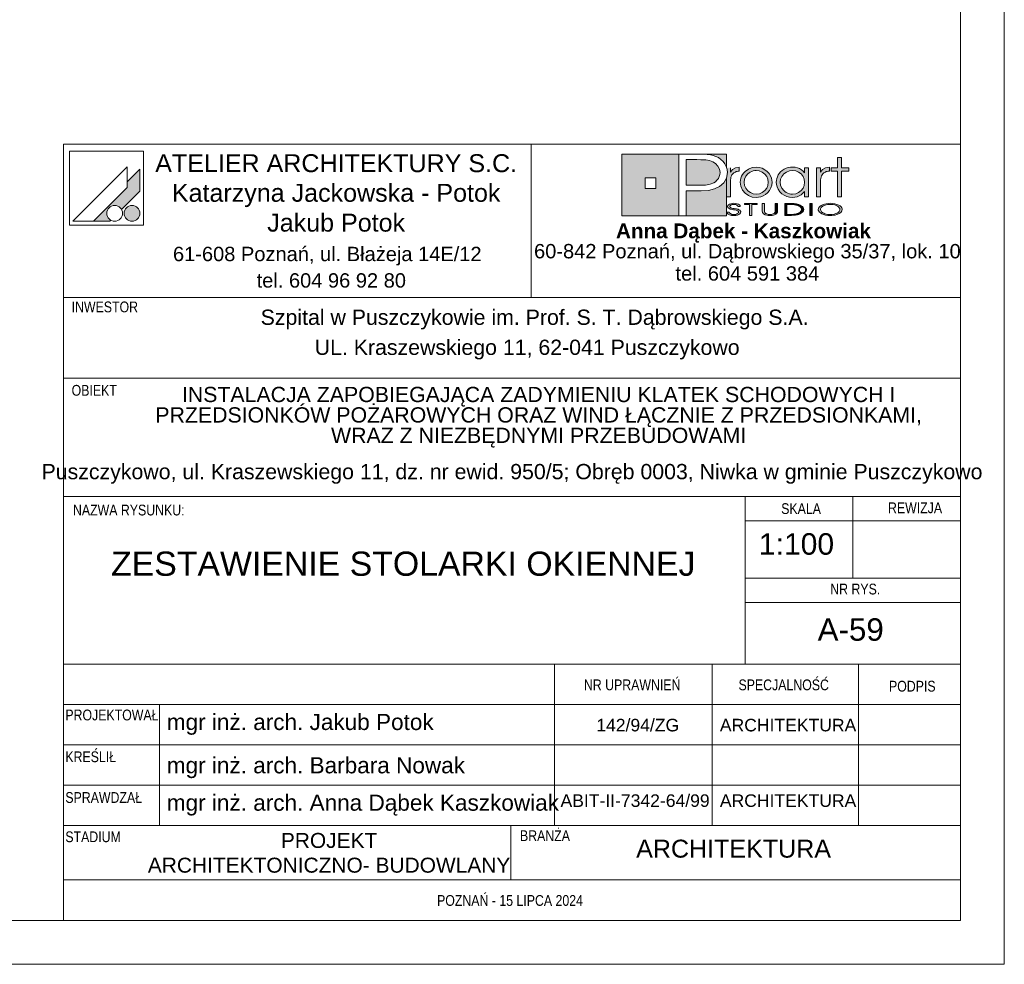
# Paper-space layout 'A-59 ZESTAWIENIE STOLARKI OKIENNEJ' of a CAD drawing. Header units: millimetres. Extents: x 0 to 850, y 0 to 297.
# Tile 11 of 12: x 740 to 850, y 0 to 105. Entities that reach past the tile are written whole.
import ezdxf

# ---------------------------------------------------------------- set-up
doc = ezdxf.new("R2010")
doc.units = ezdxf.units.MM
doc.header["$MEASUREMENT"] = 0
for name, color, linetype, lineweight, true_color in [('0_Nr_pióra__249', 7, 'Continuous', 5, 0x191919), ('A_Arkusz_Nr_pióra__19', 7, 'Continuous', 5, 0x191919), ('A_Arkusz_Nr_pióra__255', 7, 'Continuous', 15, 0x242424)]:
    doc.layers.add(name, color=color, linetype=linetype, lineweight=lineweight, true_color=true_color)
doc.layers.add('A_Arkusz_Nr_pióra__1', color=7, linetype='Continuous', lineweight=20)
doc.styles.add('STYL_AUTOMATYCZNY_1', font='arial.ttf')
doc.styles.add('STYL_AUTOMATYCZNY_2', font='ARIALN.TTF')
doc.styles.add('STYL_AUTOMATYCZNY_3', font='arial.ttf')

psp = doc.layouts.new('A-59 ZESTAWIENIE STOLARKI OKIENNEJ')

# ---------------------------------------------------------------- hatches: boundary and pattern name
at = {"layer": 'A_Arkusz_Nr_pióra__19', "linetype": 'Continuous', "lineweight": 0, "true_color": 0x131313}
h = psp.add_hatch(color=250, dxfattribs=at)
h.paths.add_polyline_path([(807.36, 90.34), (813.71, 90.34), (813.71, 83.46), (807.36, 83.46)])
h.paths.add_polyline_path([(809.96, 87.69), (811.15, 87.69), (811.15, 86.49), (809.96, 86.49)], flags=0)
for points in [[(819.03, 90.34), (819.02, 88.83), (818.99, 88.95), (818.83, 89.25), (818.63, 89.52), (818.39, 89.75), (818.11, 89.94), (817.83, 90.07), (817.54, 90.17), (817.23, 90.25), (816.87, 90.3), (816.07, 90.33), (816.02, 90.34)], [(816.17, 89.71), (815.71, 89.72), (814.53, 89.72), (814.53, 86.86), (816.06, 86.86), (816.69, 86.89), (817.19, 86.98), (817.59, 87.13), (817.79, 87.26), (817.96, 87.42), (818.11, 87.61), (818.21, 87.83), (818.28, 88.05), (818.3, 88.28), (818.24, 88.67), (818.07, 89), (817.78, 89.3), (817.48, 89.48), (817.12, 89.62), (816.71, 89.69), (816.5, 89.71)], [(814.53, 83.46), (819.03, 83.46), (819.03, 87.7), (818.73, 87.14), (818.24, 86.71), (817.69, 86.45), (817.02, 86.29), (816.24, 86.24), (814.53, 86.24)]]:
    psp.add_hatch(color=250, dxfattribs=at).paths.add_polyline_path(points)
at = {"layer": 'A_Arkusz_Nr_pióra__19', "linetype": 'Continuous', "lineweight": 5, "true_color": 0x191919}
for points in [[(831.85, 85.58), (831.41, 85.58), (831.41, 88.44), (830.7, 88.44), (830.7, 88.81), (831.41, 88.81), (831.41, 89.94), (831.85, 89.94), (831.85, 88.81), (832.66, 88.81), (832.66, 88.44), (831.85, 88.44)], [(753.6, 88.67), (752.2, 87.26), (752.2, 86.61), (748.43, 82.85), (750.24, 82.85), (750.35, 82.96), (750.22, 83.05), (750.11, 83.16), (750.02, 83.29), (749.96, 83.43), (749.92, 83.58), (749.91, 83.73), (749.92, 83.88), (749.96, 84.03), (750.02, 84.17), (750.11, 84.3), (750.22, 84.4), (750.35, 84.49), (750.49, 84.56), (750.64, 84.6), (750.79, 84.61), (750.94, 84.6), (751.09, 84.56), (751.23, 84.49), (751.36, 84.4), (751.46, 84.3), (751.56, 84.16), (753.6, 86.21), (753.6, 86.51)], [(753.6, 86.21), (753.6, 88.67), (752.2, 87.26), (752.2, 86.61), (748.43, 82.85), (750.24, 82.85), (750.35, 82.96, -1.314777), (751.56, 84.16)], [(819.46, 88.83), (819.02, 88.83), (819.02, 85.58), (819.48, 85.58), (819.49, 87.54, -0.145311), (819.61, 87.99, -0.140329), (820.1, 88.38), (820.45, 88.45), (820.45, 88.88), (820.01, 88.81), (819.68, 88.63), (819.46, 88.34)], [(820.56, 87.22), (820.58, 87.43), (820.63, 87.65), (820.71, 87.86), (820.82, 88.06), (820.95, 88.25), (821.11, 88.41), (821.48, 88.67), (821.88, 88.83), (822.33, 88.89), (822.35, 88.89), (822.33, 88.52), (822.17, 88.5), (822, 88.47), (821.83, 88.41), (821.67, 88.34), (821.53, 88.24), (821.39, 88.13), (821.17, 87.86), (821.04, 87.55), (821, 87.2), (821.04, 86.84), (821.18, 86.52), (821.4, 86.24), (821.68, 86.04), (821.99, 85.91), (822.17, 85.89), (822.15, 85.52), (821.88, 85.55), (821.47, 85.71), (821.11, 85.97), (820.8, 86.33), (820.62, 86.75)], [(822.33, 88.52), (822.68, 88.47), (823, 88.33), (823.29, 88.11), (823.5, 87.85), (823.62, 87.55), (823.67, 87.21), (823.64, 86.96), (824.05, 86.8), (824.07, 86.87), (824.1, 87.2), (824.08, 87.43), (824.03, 87.67), (823.93, 87.91), (823.77, 88.17), (823.56, 88.4), (823.3, 88.6), (823, 88.76), (822.68, 88.85), (822.35, 88.89)], [(830.14, 88.38), (830.05, 88.34), (829.97, 88.29), (829.87, 88.23), (829.76, 88.12), (829.67, 88.01), (829.6, 87.9), (829.56, 87.78), (829.53, 87.63), (829.52, 87.46), (829.52, 85.58), (829.07, 85.58), (829.07, 88.81), (829.5, 88.81), (829.5, 88.34), (829.72, 88.63), (830.05, 88.81), (830.49, 88.88), (830.49, 88.45), (830.36, 88.43), (830.24, 88.41)], [(822.86, 85.58), (822.6, 85.52), (822.33, 85.5), (822.15, 85.52), (822.17, 85.89), (822.34, 85.87), (822.69, 85.91), (823, 86.04), (823.28, 86.26), (823.5, 86.53), (823.62, 86.85), (823.64, 86.96), (824.05, 86.8), (823.97, 86.56), (823.8, 86.26), (823.61, 86.03), (823.38, 85.84), (823.12, 85.68)], [(752.36, 84.53), (753.02, 82.9, 0.455663), (753.49, 84.15, 0.390402)], [(820.29, 84.49), (820.55, 84.49), (820.53, 84.59), (820.47, 84.67), (820.35, 84.75), (820.21, 84.81), (820.04, 84.84), (819.85, 84.85), (819.66, 84.84), (819.49, 84.8), (819.34, 84.74), (819.23, 84.67), (819.16, 84.59), (819.14, 84.5), (819.16, 84.4), (819.22, 84.33), (819.32, 84.26), (819.4, 84.22), (819.47, 84.2), (819.53, 84.19), (819.65, 84.16), (819.76, 84.15), (819.88, 84.13), (819.99, 84.11), (820.07, 84.09), (820.15, 84.07), (820.16, 84.22), (820.04, 84.24), (819.88, 84.26), (819.69, 84.3), (819.6, 84.32), (819.52, 84.35), (819.45, 84.39), (819.41, 84.44), (819.4, 84.5), (819.42, 84.57), (819.46, 84.62), (819.54, 84.67), (819.62, 84.7), (819.72, 84.73), (819.81, 84.73), (819.9, 84.73), (819.99, 84.72), (820.07, 84.7), (820.15, 84.67), (820.22, 84.62), (820.27, 84.56)], [(821.85, 83.5), (821.6, 83.5), (821.6, 84.71), (821.02, 84.71), (821.02, 84.83), (822.43, 84.83), (822.43, 84.71), (821.85, 84.71)], [(824.45, 83.6), (824.36, 83.56), (824.25, 83.52), (824.12, 83.5), (823.99, 83.48), (823.86, 83.48), (823.67, 83.49), (823.5, 83.52), (823.34, 83.56), (823.15, 83.67), (823.03, 83.82), (823, 84), (823, 84.83), (823.25, 84.83), (823.25, 84), (823.26, 83.9), (823.31, 83.81), (823.37, 83.74, 0.154269), (823.86, 83.61, 0.149724), (824.34, 83.73), (824.41, 83.81)], [(824.41, 83.81), (824.45, 83.9), (824.46, 84), (824.46, 84.83), (824.72, 84.83), (824.72, 84), (824.7, 83.86), (824.63, 83.74), (824.53, 83.65), (824.45, 83.6)], [(825.76, 83.62), (826.04, 83.62), (826.04, 83.5), (825.51, 83.5), (825.51, 84.83), (826.04, 84.83), (826.04, 84.71), (825.76, 84.71)], [(826.23, 84.83), (826.55, 84.82), (826.75, 84.79), (826.75, 84.66), (826.59, 84.68), (826.38, 84.7), (826.13, 84.71), (826.04, 84.71), (826.04, 84.83)], [(827.07, 84.72), (827.23, 84.65), (827.36, 84.58), (827.48, 84.49), (827.57, 84.38), (827.62, 84.27), (827.64, 84.16), (827.61, 84.02), (827.53, 83.89), (827.39, 83.77), (827.25, 83.68), (827.09, 83.62), (826.92, 83.57), (826.74, 83.53), (826.74, 83.67), (826.88, 83.7), (827.07, 83.77), (827.22, 83.87), (827.31, 83.96), (827.37, 84.06), (827.39, 84.17), (827.37, 84.28), (827.3, 84.38), (827.21, 84.47), (827.08, 84.55), (826.93, 84.61), (826.75, 84.66), (826.75, 84.79), (826.83, 84.78)], [(828.57, 83.5), (828.32, 83.5), (828.32, 84.83), (828.57, 84.83)], [(752.36, 84.53), (753.02, 82.9, -0.39153), (751.92, 83.36, -0.418968)], [(819.33, 83.87), (819.06, 83.87), (819.08, 83.79), (819.13, 83.71), (819.2, 83.64), (819.28, 83.59), (819.36, 83.56), (819.43, 83.54), (819.48, 83.52), (819.61, 83.49), (819.74, 83.48), (819.82, 83.49), (819.9, 83.48), (820.05, 83.49), (820.24, 83.53), (820.41, 83.6), (820.52, 83.68), (820.59, 83.77), (820.62, 83.87), (820.61, 83.92), (820.58, 83.98), (820.55, 84.03), (820.49, 84.08), (820.44, 84.12), (820.35, 84.16), (820.3, 84.18), (820.2, 84.21), (820.16, 84.22), (820.15, 84.07), (820.19, 84.05), (820.29, 84), (820.34, 83.93), (820.36, 83.86), (820.35, 83.8), (820.31, 83.74), (820.23, 83.68), (820.17, 83.65), (820.11, 83.64), (820.02, 83.61), (819.94, 83.6), (819.87, 83.6), (819.8, 83.6), (819.71, 83.61), (819.63, 83.62), (819.56, 83.64), (819.49, 83.67), (819.45, 83.7), (819.39, 83.74), (819.35, 83.8)], [(826.74, 83.53), (826.72, 83.53), (826.5, 83.51), (826.25, 83.5), (826.04, 83.5), (826.04, 83.62), (826.13, 83.62), (826.28, 83.62), (826.45, 83.63), (826.53, 83.63), (826.66, 83.65), (826.74, 83.67)]]:
    psp.add_hatch(color=250, dxfattribs=at).paths.add_polyline_path(points)
h = psp.add_hatch(color=250, dxfattribs=at)
h.paths.add_polyline_path([(827.73, 86.15), (827.36, 85.79), (826.91, 85.57), (826.39, 85.5), (826.06, 85.53), (825.75, 85.61), (825.44, 85.75), (825.18, 85.92), (824.96, 86.14), (824.78, 86.41), (824.66, 86.67), (824.59, 86.93), (824.57, 87.2), (824.58, 87.41), (824.63, 87.61), (824.7, 87.82), (824.79, 88.02), (824.91, 88.19), (825.05, 88.36), (825.24, 88.52), (825.44, 88.65), (825.67, 88.76), (825.91, 88.83), (826.15, 88.87), (826.4, 88.89), (826.67, 88.87), (826.92, 88.81), (827.15, 88.72), (827.37, 88.59), (827.56, 88.43), (827.73, 88.24), (827.73, 88.51), (827.73, 88.81), (828.17, 88.81), (828.17, 87.53), (828.17, 85.58), (827.73, 85.58), (827.73, 85.83)])
h.paths.add_polyline_path([(825.81, 88.38, 0.471077), (825.22, 86.5, 0.494724), (827.4, 86.34, 0.387258), (827.36, 88.1, 0.314042)], flags=0)
h = psp.add_hatch(color=250, dxfattribs=at)
h.paths.add_polyline_path([(830.59, 84.85, 0.130991), (829.56, 84.6, 0.250658), (829.25, 84.17, 0.250617), (829.5, 83.77, 0.141351), (830.59, 83.48, 0.117723), (831.58, 83.7, 0.245905), (831.93, 84.16, 0.237366), (831.68, 84.56, 0.143887)])
h.paths.add_polyline_path([(830.59, 84.73, 0.128597), (829.81, 84.56), (829.72, 84.5), (829.65, 84.45), (829.58, 84.37), (829.54, 84.31), (829.51, 84.24), (829.5, 84.17), (829.53, 84.03), (829.62, 83.91), (829.78, 83.79, 0.126974), (830.59, 83.6, 0.113214), (831.35, 83.76), (831.49, 83.86), (831.58, 83.93), (831.63, 84.01), (831.66, 84.08), (831.67, 84.16), (831.65, 84.26), (831.6, 84.36), (831.52, 84.45), (831.39, 84.55, 0.11716)], flags=0)

# ---------------------------------------------------------------- linework, layer by layer
at = {"layer": '0_Nr_pióra__249', "color": 250, "linetype": 'Continuous', "lineweight": 5, "true_color": 0x191919}
for p, q in [((745.75, 90.68), (745.75, 82.41)), ((754.01, 90.68), (745.75, 90.68)), ((754.01, 90.68), (754.01, 82.41)), ((807.36, 90.34), (819.03, 90.34)), ((807.36, 83.46), (807.36, 90.34)), ((813.71, 83.46), (813.71, 90.34)), ((813.71, 90.34), (815.99, 90.34)), ((815.99, 90.34), (816.46, 90.33)), ((816.46, 90.33), (816.87, 90.3)), ((816.87, 90.3), (817.23, 90.25)), ((817.23, 90.25), (817.54, 90.17)), ((817.54, 90.17), (817.83, 90.07)), ((817.83, 90.07), (818.11, 89.94)), ((819.03, 90.34), (819.02, 88.81)), ((814.53, 89.72), (814.53, 86.86)), ((815.71, 89.72), (814.53, 89.72)), ((816.17, 89.71), (815.71, 89.72)), ((816.5, 89.71), (816.17, 89.71)), ((816.71, 89.69), (816.5, 89.71)), ((817.12, 89.62), (816.71, 89.69)), ((817.48, 89.48), (817.12, 89.62)), ((817.79, 89.29), (817.48, 89.48)), ((818.07, 89), (817.79, 89.29)), ((818.24, 88.67), (818.07, 89)), ((818.11, 89.94), (818.39, 89.75)), ((818.39, 89.75), (818.63, 89.52)), ((818.63, 89.52), (818.83, 89.25)), ((818.83, 89.25), (818.99, 88.95)), ((818.99, 88.95), (819.08, 88.62)), ((831.41, 88.81), (831.41, 89.94)), ((831.41, 89.94), (831.85, 89.94)), ((831.85, 89.94), (831.85, 88.81)), ((752.2, 88.91), (746.13, 82.85)), ((752.2, 88.91), (752.2, 86.61)), ((753.6, 88.67), (752.2, 87.26)), ((753.6, 88.67), (753.6, 86.51)), ((818.21, 87.83), (818.28, 88.05)), ((818.3, 88.28), (818.24, 88.67)), ((818.28, 88.05), (818.3, 88.28)), ((819.12, 88.27), (819.02, 87.66)), ((819.08, 88.62), (819.12, 88.27)), ((819.46, 88.81), (819.46, 88.34)), ((819.46, 88.34), (819.68, 88.63)), ((819.56, 87.9), (819.52, 87.78)), ((819.63, 88.01), (819.56, 87.9)), ((819.72, 88.12), (819.63, 88.01)), ((819.68, 88.63), (820.01, 88.81)), ((819.83, 88.23), (819.72, 88.12)), ((819.92, 88.29), (819.83, 88.23)), ((820.01, 88.34), (819.92, 88.29)), ((820.01, 88.81), (820.45, 88.88)), ((820.1, 88.38), (820.01, 88.34)), ((820.2, 88.41), (820.1, 88.38)), ((820.32, 88.43), (820.2, 88.41)), ((820.45, 88.45), (820.32, 88.43)), ((820.45, 88.88), (820.45, 88.45)), ((820.63, 87.65), (820.71, 87.86)), ((820.71, 87.86), (820.82, 88.06)), ((820.82, 88.06), (820.95, 88.25)), ((820.95, 88.25), (821.11, 88.41)), ((821.17, 87.86), (821.04, 87.55)), ((821.11, 88.41), (821.48, 88.67)), ((821.39, 88.13), (821.17, 87.86)), ((821.53, 88.24), (821.39, 88.13)), ((821.48, 88.67), (821.88, 88.83)), ((821.67, 88.34), (821.53, 88.24)), ((821.83, 88.41), (821.67, 88.34)), ((822, 88.47), (821.83, 88.41)), ((821.88, 88.83), (822.33, 88.89)), ((822.17, 88.5), (822, 88.47)), ((822.34, 88.52), (822.17, 88.5)), ((822.33, 88.89), (822.67, 88.86)), ((822.68, 88.47), (822.34, 88.52)), ((822.67, 88.86), (823, 88.76)), ((823, 88.33), (822.68, 88.47)), ((823, 88.76), (823.3, 88.6)), ((823.29, 88.11), (823, 88.33)), ((823.5, 87.85), (823.29, 88.11)), ((823.3, 88.6), (823.56, 88.4)), ((823.62, 87.55), (823.5, 87.85)), ((823.56, 88.4), (823.77, 88.17)), ((823.77, 88.17), (823.94, 87.9)), ((823.94, 87.9), (824.03, 87.67)), ((824.7, 87.82), (824.79, 88.02)), ((824.79, 88.02), (824.91, 88.19)), ((824.91, 88.19), (825.05, 88.36)), ((825.05, 88.36), (825.24, 88.52)), ((825.19, 87.85), (825.05, 87.55)), ((825.41, 88.12), (825.19, 87.85)), ((825.24, 88.52), (825.44, 88.65)), ((825.71, 88.34), (825.41, 88.12)), ((825.44, 88.65), (825.67, 88.76)), ((825.67, 88.76), (825.91, 88.83)), ((826.03, 88.47), (825.71, 88.34)), ((825.91, 88.83), (826.15, 88.87)), ((826.39, 88.52), (826.03, 88.47)), ((826.15, 88.87), (826.4, 88.89)), ((826.75, 88.47), (826.39, 88.52)), ((826.4, 88.89), (826.67, 88.87)), ((826.67, 88.87), (826.92, 88.81)), ((827.06, 88.34), (826.75, 88.47)), ((826.92, 88.81), (827.15, 88.72)), ((827.34, 88.12), (827.06, 88.34)), ((827.15, 88.72), (827.37, 88.59)), ((827.56, 87.85), (827.34, 88.12)), ((827.37, 88.59), (827.56, 88.43)), ((827.56, 88.43), (827.73, 88.24)), ((827.69, 87.54), (827.56, 87.85)), ((827.73, 88.24), (827.73, 88.81)), ((827.73, 88.81), (828.17, 88.81)), ((828.17, 88.81), (828.17, 85.58)), ((829.07, 85.58), (829.07, 88.81)), ((829.07, 88.81), (829.5, 88.81)), ((829.5, 88.81), (829.5, 88.34)), ((829.5, 88.34), (829.72, 88.63)), ((829.6, 87.9), (829.56, 87.78)), ((829.67, 88.01), (829.6, 87.9)), ((829.76, 88.12), (829.67, 88.01)), ((829.72, 88.63), (830.05, 88.81)), ((829.87, 88.23), (829.76, 88.12)), ((829.97, 88.29), (829.87, 88.23)), ((830.05, 88.34), (829.97, 88.29)), ((830.05, 88.81), (830.49, 88.88)), ((830.14, 88.38), (830.05, 88.34)), ((830.24, 88.41), (830.14, 88.38)), ((830.36, 88.43), (830.24, 88.41)), ((830.49, 88.45), (830.36, 88.43)), ((830.49, 88.88), (830.49, 88.45)), ((830.7, 88.44), (830.7, 88.81)), ((830.7, 88.81), (831.41, 88.81)), ((831.41, 88.44), (830.7, 88.44)), ((831.41, 85.58), (831.41, 88.44)), ((831.85, 88.81), (832.66, 88.81)), ((832.66, 88.44), (831.85, 88.44)), ((831.85, 88.44), (831.85, 85.58)), ((832.66, 88.81), (832.66, 88.44)), ((809.96, 87.69), (811.15, 87.69)), ((809.96, 87.69), (811.15, 87.69)), ((809.96, 86.49), (809.96, 87.69)), ((811.15, 87.69), (811.15, 86.49)), ((811.15, 87.69), (811.15, 86.49)), ((814.53, 86.86), (816.06, 86.86)), ((816.06, 86.86), (816.69, 86.89)), ((816.69, 86.89), (817.19, 86.98)), ((817.19, 86.98), (817.59, 87.13)), ((817.59, 87.13), (817.79, 87.26)), ((817.79, 87.26), (817.96, 87.42)), ((817.96, 87.42), (818.11, 87.61)), ((818.11, 87.61), (818.21, 87.83)), ((818.73, 87.14), (818.24, 86.71)), ((819.02, 87.66), (818.73, 87.14)), ((819.03, 87.67), (819.03, 83.46)), ((819.49, 87.63), (819.48, 87.46)), ((819.48, 87.46), (819.48, 85.58)), ((819.52, 87.78), (819.49, 87.63)), ((820.56, 87.22), (820.58, 87.43)), ((820.62, 86.75), (820.56, 87.22)), ((820.58, 87.43), (820.63, 87.65)), ((820.8, 86.33), (820.62, 86.75)), ((821.04, 87.55), (821, 87.2)), ((821, 87.2), (821.04, 86.84)), ((821.04, 86.84), (821.18, 86.52)), ((823.5, 86.53), (823.62, 86.85)), ((823.67, 87.21), (823.62, 87.55)), ((823.62, 86.85), (823.67, 87.21)), ((824.07, 86.87), (823.97, 86.56)), ((824.03, 87.67), (824.08, 87.43)), ((824.1, 87.2), (824.07, 86.87)), ((824.08, 87.43), (824.1, 87.2)), ((824.57, 87.2), (824.58, 87.41)), ((824.59, 86.93), (824.57, 87.2)), ((824.58, 87.41), (824.63, 87.61)), ((824.66, 86.67), (824.59, 86.93)), ((824.63, 87.61), (824.7, 87.82)), ((825.05, 87.55), (825.01, 87.22)), ((825.01, 87.22), (825.05, 86.87)), ((825.05, 86.87), (825.18, 86.55)), ((827.56, 86.54), (827.69, 86.85)), ((827.73, 87.19), (827.69, 87.54)), ((827.69, 86.85), (827.73, 87.19)), ((829.53, 87.63), (829.52, 87.46)), ((829.52, 87.46), (829.52, 85.58)), ((829.56, 87.78), (829.53, 87.63)), ((752.2, 86.61), (748.43, 82.85)), ((753.6, 86.21), (751.56, 84.16)), ((753.6, 86.51), (753.6, 86.21)), ((811.15, 86.49), (809.96, 86.49)), ((814.53, 86.24), (814.53, 83.46)), ((816.19, 86.24), (814.53, 86.24)), ((817, 86.29), (816.19, 86.24)), ((817.69, 86.45), (817, 86.29)), ((818.24, 86.71), (817.69, 86.45)), ((821.11, 85.97), (820.8, 86.33)), ((821.47, 85.71), (821.11, 85.97)), ((821.18, 86.52), (821.4, 86.24)), ((821.4, 86.24), (821.68, 86.04)), ((821.88, 85.55), (821.47, 85.71)), ((821.68, 86.04), (821.99, 85.91)), ((821.99, 85.91), (822.34, 85.87)), ((822.34, 85.87), (822.69, 85.91)), ((822.69, 85.91), (823, 86.04)), ((823.12, 85.68), (822.86, 85.58)), ((823, 86.04), (823.28, 86.26)), ((823.38, 85.84), (823.12, 85.68)), ((823.28, 86.26), (823.5, 86.53)), ((823.61, 86.03), (823.38, 85.84)), ((823.8, 86.26), (823.61, 86.03)), ((823.97, 86.56), (823.8, 86.26)), ((824.78, 86.41), (824.66, 86.67)), ((824.96, 86.14), (824.78, 86.41)), ((825.18, 85.92), (824.96, 86.14)), ((825.18, 86.55), (825.4, 86.28)), ((825.44, 85.75), (825.18, 85.92)), ((825.4, 86.28), (825.53, 86.16)), ((825.75, 85.61), (825.44, 85.75)), ((825.53, 86.16), (825.68, 86.06)), ((825.68, 86.06), (825.85, 85.98)), ((825.85, 85.98), (826.03, 85.92)), ((826.03, 85.92), (826.21, 85.88)), ((826.21, 85.88), (826.39, 85.87)), ((826.39, 85.87), (826.74, 85.91)), ((826.74, 85.91), (827.06, 86.05)), ((827.36, 85.79), (826.91, 85.57)), ((827.06, 86.05), (827.34, 86.26)), ((827.34, 86.26), (827.56, 86.54)), ((827.73, 86.15), (827.36, 85.79)), ((827.73, 85.58), (827.73, 86.15)), ((819.48, 85.58), (819.02, 85.58)), ((819.14, 84.5), (819.16, 84.59)), ((819.16, 84.59), (819.23, 84.67)), ((819.23, 84.67), (819.34, 84.74)), ((819.34, 84.74), (819.49, 84.8)), ((819.41, 84.56), (819.4, 84.5)), ((819.46, 84.62), (819.41, 84.56)), ((819.54, 84.67), (819.46, 84.62)), ((819.49, 84.8), (819.66, 84.84)), ((819.62, 84.7), (819.54, 84.67)), ((819.72, 84.73), (819.62, 84.7)), ((819.66, 84.84), (819.85, 84.85)), ((819.83, 84.73), (819.72, 84.73)), ((819.95, 84.72), (819.83, 84.73)), ((819.85, 84.85), (820.04, 84.84)), ((820.06, 84.7), (819.95, 84.72)), ((820.04, 84.84), (820.21, 84.81)), ((820.15, 84.67), (820.06, 84.7)), ((820.22, 84.62), (820.15, 84.67)), ((820.21, 84.81), (820.35, 84.75)), ((820.27, 84.56), (820.22, 84.62)), ((820.29, 84.49), (820.27, 84.56)), ((820.35, 84.75), (820.47, 84.67)), ((820.47, 84.67), (820.53, 84.59)), ((820.53, 84.59), (820.55, 84.49)), ((821.02, 84.71), (821.02, 84.83)), ((821.02, 84.83), (822.43, 84.83)), ((821.6, 84.71), (821.02, 84.71)), ((821.6, 83.5), (821.6, 84.71)), ((822.43, 84.71), (821.85, 84.71)), ((821.85, 84.71), (821.85, 83.5)), ((822.33, 85.5), (821.88, 85.55)), ((822.6, 85.52), (822.33, 85.5)), ((822.43, 84.83), (822.43, 84.71)), ((822.86, 85.58), (822.6, 85.52)), ((823, 84.83), (823.25, 84.83)), ((823, 84), (823, 84.83)), ((823.25, 84.83), (823.25, 84)), ((824.46, 84), (824.46, 84.83)), ((824.46, 84.83), (824.72, 84.83)), ((824.72, 84.83), (824.72, 84)), ((825.51, 83.5), (825.51, 84.83)), ((825.51, 84.83), (826.04, 84.83)), ((825.51, 83.5), (825.51, 84.83)), ((825.51, 84.83), (826.23, 84.83)), ((826.06, 85.53), (825.75, 85.61)), ((826.04, 84.71), (825.76, 84.71)), ((825.76, 84.71), (825.76, 83.62)), ((826.13, 84.71), (825.76, 84.71)), ((825.76, 84.71), (825.76, 83.62)), ((826.04, 84.83), (826.04, 84.71)), ((826.39, 85.5), (826.06, 85.53)), ((826.38, 84.7), (826.13, 84.71)), ((826.23, 84.83), (826.55, 84.82)), ((826.59, 84.68), (826.38, 84.7)), ((826.91, 85.57), (826.39, 85.5)), ((826.55, 84.82), (826.83, 84.78)), ((826.77, 84.65), (826.59, 84.68)), ((826.93, 84.61), (826.77, 84.65)), ((826.83, 84.78), (827.07, 84.72)), ((827.07, 84.55), (826.93, 84.61)), ((827.07, 84.72), (827.23, 84.65)), ((827.2, 84.48), (827.07, 84.55)), ((827.23, 84.65), (827.36, 84.58)), ((827.36, 84.58), (827.48, 84.49)), ((828.17, 85.58), (827.73, 85.58)), ((828.32, 83.5), (828.32, 84.83)), ((828.32, 84.83), (828.57, 84.83)), ((828.32, 83.5), (828.32, 84.83)), ((828.32, 84.83), (828.57, 84.83)), ((828.57, 84.83), (828.57, 83.5)), ((828.57, 84.83), (828.57, 83.5)), ((829.52, 85.58), (829.07, 85.58)), ((829.42, 84.5), (829.56, 84.6)), ((829.56, 84.6), (829.73, 84.69)), ((829.81, 84.56), (829.72, 84.5)), ((829.73, 84.69), (829.93, 84.76)), ((830.04, 84.66), (829.81, 84.56)), ((829.93, 84.76), (830.14, 84.81)), ((830.3, 84.71), (830.04, 84.66)), ((830.14, 84.81), (830.35, 84.84)), ((830.59, 84.73), (830.3, 84.71)), ((830.35, 84.84), (830.59, 84.85)), ((830.59, 84.85), (830.85, 84.84)), ((830.76, 84.72), (830.59, 84.73)), ((830.93, 84.7), (830.76, 84.72)), ((830.85, 84.84), (831.1, 84.8)), ((831.09, 84.67), (830.93, 84.7)), ((831.26, 84.61), (831.09, 84.67)), ((831.1, 84.8), (831.34, 84.73)), ((831.4, 84.54), (831.26, 84.61)), ((831.34, 84.73), (831.53, 84.65)), ((831.85, 85.58), (831.41, 85.58)), ((831.53, 84.65), (831.68, 84.56)), ((831.68, 84.56), (831.8, 84.45)), ((819.03, 83.46), (807.36, 83.46)), ((814.53, 83.46), (813.71, 83.46)), ((819.08, 83.79), (819.06, 83.87)), ((819.06, 83.87), (819.33, 83.87)), ((819.13, 83.71), (819.08, 83.79)), ((819.2, 83.64), (819.13, 83.71)), ((819.16, 84.4), (819.14, 84.5)), ((819.22, 84.33), (819.16, 84.4)), ((819.28, 83.59), (819.2, 83.64)), ((819.32, 84.26), (819.22, 84.33)), ((819.37, 83.55), (819.28, 83.59)), ((819.37, 84.23), (819.32, 84.26)), ((819.33, 83.87), (819.35, 83.8)), ((819.35, 83.8), (819.39, 83.74)), ((819.43, 84.21), (819.37, 84.23)), ((819.48, 83.52), (819.37, 83.55)), ((819.39, 83.74), (819.45, 83.7)), ((819.4, 84.5), (819.41, 84.44)), ((819.41, 84.44), (819.45, 84.39)), ((819.5, 84.19), (819.43, 84.21)), ((819.45, 84.39), (819.52, 84.35)), ((819.45, 83.7), (819.5, 83.67)), ((819.59, 83.5), (819.48, 83.52)), ((819.58, 84.18), (819.5, 84.19)), ((819.5, 83.67), (819.56, 83.64)), ((819.52, 84.35), (819.6, 84.32)), ((819.56, 83.64), (819.63, 83.62)), ((819.68, 84.16), (819.58, 84.18)), ((819.72, 83.48), (819.59, 83.5)), ((819.6, 84.32), (819.73, 84.29)), ((819.63, 83.62), (819.7, 83.61)), ((819.8, 84.14), (819.68, 84.16)), ((819.7, 83.61), (819.77, 83.6)), ((819.84, 83.48), (819.72, 83.48)), ((819.73, 84.29), (819.89, 84.26)), ((819.77, 83.6), (819.85, 83.6)), ((819.96, 84.12), (819.8, 84.14)), ((820.05, 83.49), (819.84, 83.48)), ((819.85, 83.6), (819.92, 83.6)), ((819.89, 84.26), (820.03, 84.24)), ((819.92, 83.6), (819.98, 83.61)), ((820.09, 84.09), (819.96, 84.12)), ((819.98, 83.61), (820.05, 83.62)), ((820.03, 84.24), (820.13, 84.22)), ((820.05, 83.62), (820.12, 83.64)), ((820.24, 83.53), (820.05, 83.49)), ((820.19, 84.05), (820.09, 84.09)), ((820.12, 83.64), (820.18, 83.66)), ((820.13, 84.22), (820.2, 84.21)), ((820.18, 83.66), (820.23, 83.68)), ((820.29, 84), (820.19, 84.05)), ((820.2, 84.21), (820.25, 84.2)), ((820.23, 83.68), (820.3, 83.74)), ((820.41, 83.6), (820.24, 83.53)), ((820.25, 84.2), (820.31, 84.18)), ((820.55, 84.49), (820.29, 84.49)), ((820.34, 83.93), (820.29, 84)), ((820.3, 83.74), (820.35, 83.8)), ((820.31, 84.18), (820.36, 84.16)), ((820.36, 83.86), (820.34, 83.93)), ((820.35, 83.8), (820.36, 83.86)), ((820.36, 84.16), (820.44, 84.12)), ((820.52, 83.68), (820.41, 83.6)), ((820.44, 84.12), (820.5, 84.08)), ((820.5, 84.08), (820.55, 84.03)), ((820.59, 83.77), (820.52, 83.68)), ((820.55, 84.03), (820.59, 83.98)), ((820.59, 83.98), (820.61, 83.92)), ((820.62, 83.87), (820.59, 83.77)), ((820.61, 83.92), (820.62, 83.87)), ((821.85, 83.5), (821.6, 83.5)), ((823.03, 83.82), (823, 84)), ((823.15, 83.67), (823.03, 83.82)), ((823.34, 83.56), (823.15, 83.67)), ((823.25, 84), (823.26, 83.9)), ((823.26, 83.9), (823.31, 83.81)), ((823.31, 83.81), (823.38, 83.73)), ((823.5, 83.52), (823.34, 83.56)), ((823.38, 83.73), (823.43, 83.7)), ((823.43, 83.7), (823.5, 83.67)), ((823.5, 83.67), (823.58, 83.64)), ((823.67, 83.49), (823.5, 83.52)), ((823.58, 83.64), (823.67, 83.62)), ((823.67, 83.62), (823.76, 83.61)), ((823.86, 83.48), (823.67, 83.49)), ((823.76, 83.61), (823.86, 83.61)), ((823.86, 83.61), (823.95, 83.61)), ((823.99, 83.48), (823.86, 83.48)), ((823.95, 83.61), (824.04, 83.62)), ((824.12, 83.5), (823.99, 83.48)), ((824.04, 83.62), (824.13, 83.64)), ((824.25, 83.52), (824.12, 83.5)), ((824.13, 83.64), (824.21, 83.67)), ((824.21, 83.67), (824.28, 83.7)), ((824.36, 83.56), (824.25, 83.52)), ((824.28, 83.7), (824.34, 83.73)), ((824.34, 83.73), (824.41, 83.81)), ((824.45, 83.6), (824.36, 83.56)), ((824.41, 83.81), (824.45, 83.9)), ((824.45, 83.9), (824.46, 84)), ((824.53, 83.65), (824.45, 83.6)), ((824.63, 83.74), (824.53, 83.65)), ((824.7, 83.86), (824.63, 83.74)), ((824.72, 84), (824.7, 83.86)), ((826.04, 83.5), (825.51, 83.5)), ((826.25, 83.5), (825.51, 83.5)), ((825.76, 83.62), (826.04, 83.62)), ((825.76, 83.62), (826.13, 83.62)), ((826.04, 83.62), (826.04, 83.5)), ((826.13, 83.62), (826.35, 83.62)), ((826.5, 83.51), (826.25, 83.5)), ((826.35, 83.62), (826.53, 83.63)), ((826.72, 83.53), (826.5, 83.51)), ((826.53, 83.63), (826.68, 83.65)), ((826.68, 83.65), (826.89, 83.7)), ((826.92, 83.57), (826.72, 83.53)), ((826.89, 83.7), (827.07, 83.77)), ((827.09, 83.62), (826.92, 83.57)), ((827.07, 83.77), (827.22, 83.87)), ((827.25, 83.68), (827.09, 83.62)), ((827.3, 84.38), (827.2, 84.48)), ((827.22, 83.87), (827.31, 83.96)), ((827.39, 83.77), (827.25, 83.68)), ((827.37, 84.28), (827.3, 84.38)), ((827.31, 83.96), (827.37, 84.06)), ((827.39, 84.17), (827.37, 84.28)), ((827.37, 84.06), (827.39, 84.17)), ((827.53, 83.89), (827.39, 83.77)), ((827.48, 84.49), (827.57, 84.38)), ((827.61, 84.02), (827.53, 83.89)), ((827.57, 84.38), (827.62, 84.27)), ((827.64, 84.16), (827.61, 84.02)), ((827.62, 84.27), (827.64, 84.16)), ((828.57, 83.5), (828.32, 83.5)), ((828.57, 83.5), (828.32, 83.5)), ((829.25, 84.17), (829.27, 84.28)), ((829.26, 84.07), (829.25, 84.17)), ((829.31, 83.97), (829.26, 84.07)), ((829.27, 84.28), (829.33, 84.39)), ((829.38, 83.87), (829.31, 83.97)), ((829.33, 84.39), (829.42, 84.5)), ((829.5, 83.77), (829.38, 83.87)), ((829.51, 84.24), (829.5, 84.17)), ((829.5, 84.17), (829.53, 84.03)), ((829.65, 83.67), (829.5, 83.77)), ((829.54, 84.31), (829.51, 84.24)), ((829.53, 84.03), (829.62, 83.91)), ((829.58, 84.37), (829.54, 84.31)), ((829.64, 84.44), (829.58, 84.37)), ((829.62, 83.91), (829.77, 83.79)), ((829.72, 84.5), (829.64, 84.44)), ((829.84, 83.6), (829.65, 83.67)), ((829.77, 83.79), (829.88, 83.74)), ((830.07, 83.53), (829.84, 83.6)), ((829.88, 83.74), (830, 83.69)), ((830, 83.69), (830.13, 83.65)), ((830.33, 83.49), (830.07, 83.53)), ((830.13, 83.65), (830.28, 83.62)), ((830.28, 83.62), (830.43, 83.6)), ((830.59, 83.48), (830.33, 83.49)), ((830.43, 83.6), (830.59, 83.6)), ((830.59, 83.6), (830.81, 83.61)), ((830.78, 83.48), (830.59, 83.48)), ((830.97, 83.51), (830.78, 83.48)), ((830.81, 83.61), (831.01, 83.64)), ((831.15, 83.54), (830.97, 83.51)), ((831.01, 83.64), (831.2, 83.7)), ((831.31, 83.59), (831.15, 83.54)), ((831.2, 83.7), (831.35, 83.76)), ((831.45, 83.64), (831.31, 83.59)), ((831.35, 83.76), (831.48, 83.84)), ((831.52, 84.45), (831.4, 84.54)), ((831.58, 83.7), (831.45, 83.64)), ((831.48, 83.84), (831.58, 83.93)), ((831.6, 84.36), (831.52, 84.45)), ((831.58, 83.93), (831.63, 84.01)), ((831.77, 83.84), (831.58, 83.7)), ((831.65, 84.26), (831.6, 84.36)), ((831.63, 84.01), (831.66, 84.08)), ((831.67, 84.16), (831.65, 84.26)), ((831.66, 84.08), (831.67, 84.16)), ((831.89, 84), (831.77, 83.84)), ((831.8, 84.45), (831.87, 84.36)), ((831.87, 84.36), (831.91, 84.26)), ((831.93, 84.16), (831.89, 84)), ((831.91, 84.26), (831.93, 84.16)), ((745.75, 82.41), (754.01, 82.41)), ((746.13, 82.85), (750.24, 82.85)), ((750.35, 82.96), (750.24, 82.85))]:
    psp.add_line(p, q, dxfattribs=at)
for centre, start, end in [((750.79, 83.73), 0, 180), ((752.72, 83.73), 0, 180), ((750.79, 83.73), 180, 0), ((752.72, 83.73), 180, 0)]:
    psp.add_arc(centre, 0.882, start, end, dxfattribs=at)
at = {"layer": 'A_Arkusz_Nr_pióra__1', "color": 7, "linetype": 'Continuous', "lineweight": 20}
for p, q in [((845.1, 292.1), (845.1, 4.9)), ((845.1, 4.9), (29.9, 4.9))]:
    psp.add_line(p, q, dxfattribs=at)
at = {"layer": 'A_Arkusz_Nr_pióra__1', "color": 7, "linetype": 'Continuous', "lineweight": 20, "flags": 128}
psp.add_lwpolyline([(0, 297), (850, 297), (850, 0), (0, 0)], close=True, dxfattribs=at)
at = {"layer": 'A_Arkusz_Nr_pióra__255', "color": 250, "linetype": 'Continuous', "lineweight": 15, "true_color": 0x242424}
for p, q in [((745.1, 91.43), (845.1, 91.43)), ((745.1, 91.43), (745.1, 74.35)), ((797.22, 91.43), (797.22, 74.35)), ((745.1, 74.35), (845.1, 74.35)), ((745.1, 74.35), (745.1, 4.9)), ((845.1, 74.35), (745.1, 74.35)), ((745.1, 65.35), (845.1, 65.35)), ((745.1, 52.15), (845.1, 52.15)), ((821.1, 33.46), (821.1, 52.15)), ((833.1, 43.06), (833.1, 52.15)), ((821.1, 49.43), (845.1, 49.43)), ((821.1, 43.06), (845.1, 43.06)), ((821.1, 40.34), (845.1, 40.34)), ((745.1, 33.46), (845.1, 33.46)), ((799.85, 15.46), (799.85, 33.46)), ((817.43, 15.46), (817.43, 33.46)), ((833.75, 15.46), (833.75, 33.46)), ((745.1, 28.96), (845.1, 28.96)), ((755.8, 15.46), (755.8, 28.96)), ((745.1, 24.46), (845.1, 24.46)), ((745.1, 19.96), (845.1, 19.96)), ((755.8, 19.96), (845.1, 19.96)), ((745.1, 15.46), (844.96, 15.46)), ((759.1, 15.46), (845.1, 15.46)), ((794.96, 15.46), (794.96, 9.4)), ((745.1, 9.4), (845.1, 9.4)), ((745.1, 9.4), (845.1, 9.4))]:
    psp.add_line(p, q, dxfattribs=at)

# ---------------------------------------------------------------- texts
at = {"layer": 'A_Arkusz_Nr_pióra__1', "color": 7, "linetype": 'Continuous', "lineweight": 20, "style": 'STYL_AUTOMATYCZNY_1'}
for s, insert, char_height, attachment_point in [('\\A1;{\\pql;\\fArial|b0|i0|c238|p0;\\W1.000000;Szpital w Puszczykowie im. Prof. S. T. Dąbrowskiego S.A.}', (767.07, 71.89), 1.7, 4), ('\\A1;{\\pqc;\\fArial|b0|i0|c238|p0;\\W1.000000;UL. Kraszewskiego 11, 62-041 Puszczykowo}', (796.79, 68.54), 1.7, 5), ('\\A1;{\\pql;\\fArial|b0|i0|c238|p0;\\W1.000000;1:100}', (822.63, 46.85), 2.3999, 4), ('\\A1;{\\pqc;\\fArial|b0|i0|c238|p0;\\W1.000000;ZESTAWIENIE STOLARKI OKIENNEJ}', (782.97, 44.65), 2.7, 5), ('\\A1;{\\pqc;\\fArial|b0|i0|c238|p0;\\W1.000000;A-59}', (832.87, 37.31), 2.5, 5)]:
    psp.add_mtext(s, dxfattribs=dict(at, insert=insert, char_height=char_height, attachment_point=attachment_point))
at = {"layer": 'A_Arkusz_Nr_pióra__19', "color": 250, "linetype": 'Continuous', "lineweight": 5, "true_color": 0x191919, "attachment_point": 5}
for s, insert, char_height, style in [('\\A1;{\\pqc;\\fArial|b0|i0|c238|p0;\\W1.000000;ATELIER ARCHITEKTURY S.C.}', (775.49, 89.31), 1.9999, 'STYL_AUTOMATYCZNY_1'), ('\\A1;{\\pqc;\\fArial|b0|i0|c238|p0;\\W1.000000;Katarzyna Jackowska - Potok}', (775.49, 85.72), 1.9999, 'STYL_AUTOMATYCZNY_1'), ('\\A1;{\\pqc;\\fArial|b0|i0|c238|p0;\\W1.000000;Jakub Potok}', (775.49, 82.68), 1.9999, 'STYL_AUTOMATYCZNY_1'), ('\\A1;{\\pqc;\\fArial|b1|i0|c238|p0;\\W1.000000;Anna Dąbek - Kaszkowiak}', (820.91, 81.53), 1.6499, 'STYL_AUTOMATYCZNY_3'), ('\\A1;{\\pqc;\\fArial|b0|i0|c238|p0;\\W1.000000;61-608 Poznań, ul. Błażeja 14E/12}', (774.5, 78.96), 1.5999, 'STYL_AUTOMATYCZNY_1'), ('\\A1;{\\pqc;\\fArial|b0|i0|c238|p0;\\W1.000000;tel. 604 96 92 80}', (774.95, 76.24), 1.5999, 'STYL_AUTOMATYCZNY_1')]:
    psp.add_mtext(s, dxfattribs=dict(at, insert=insert, char_height=char_height, style=style))
at = {"layer": 'A_Arkusz_Nr_pióra__19', "color": 250, "linetype": 'Continuous', "lineweight": 5, "true_color": 0x191919, "insert": (821.35, 78.26), "char_height": 1.59993, "attachment_point": 5, "line_spacing_factor": 0.931904, "style": 'STYL_AUTOMATYCZNY_1'}
psp.add_mtext('\\A1;{\\pqc;\\fArial|b0|i0|c238|p0;\\W1.000000;6\\fArial|b0|i0|c238|p0;\\W1.000000;0\\fArial|b0|i0|c238|p0;\\W1.000000;-\\fArial|b0|i0|c238|p0;\\W1.000000;842\\fArial|b0|i0|c238|p0;\\W1.000000; Poznań, ul. Dąbrowskiego \\fArial|b0|i0|c238|p0;\\W1.000000;35/37, lok. 10\\P\\pqc;\\fArial|b0|i0|c238|p0;\\W1.000000;tel. 604 591 384}', dxfattribs=at)
at = {"layer": 'A_Arkusz_Nr_pióra__255', "color": 250, "linetype": 'Continuous', "lineweight": 15, "true_color": 0x242424}
for s, insert, char_height, attachment_point, style in [('\\A1;{\\pql;\\fArial Narrow|b0|i0|c238|p0;\\W1.000000;INWESTOR}', (745.99, 73.29), 1.2, 4, 'STYL_AUTOMATYCZNY_2'), ('\\A1;{\\pql;\\fArial Narrow|b0|i0|c238|p0;\\W1.000000;OBIEKT}', (745.99, 63.99), 1.2, 4, 'STYL_AUTOMATYCZNY_2'), ('\\A1;{\\pql;\\fArial Narrow|b0|i0|c238|p0;\\W1.000000;NAZWA RYSUNKU:}', (746.14, 50.64), 1.2, 4, 'STYL_AUTOMATYCZNY_2'), ('\\A1;{\\pql;\\fArial Narrow|b0|i0|c238|p0;\\W1.000000;SKALA}', (825.12, 50.8), 1.2, 4, 'STYL_AUTOMATYCZNY_2'), ('\\A1;{\\pql;\\fArial Narrow|b0|i0|c238|p0;\\W1.000000;REWIZJA}', (837.03, 50.89), 1.2, 4, 'STYL_AUTOMATYCZNY_2'), ('\\A1;{\\pql;\\fArial Narrow|b0|i0|c238|p0;\\W1.000000;NR RYS.}', (830.59, 41.83), 1.2, 4, 'STYL_AUTOMATYCZNY_2'), ('\\A1;{\\pql;\\fArial Narrow|b0|i0|c238|p0;\\W1.000000;NR UPRAWNIEŃ}', (803.12, 31.15), 1.2, 4, 'STYL_AUTOMATYCZNY_2'), ('\\A1;{\\pql;\\fArial Narrow|b0|i0|c238|p0;\\W1.000000;SPECJALNOŚĆ}', (820.36, 31.15), 1.2, 4, 'STYL_AUTOMATYCZNY_2'), ('\\A1;{\\pql;\\fArial Narrow|b0|i0|c238|p0;\\W1.000000;PODPIS}', (837.14, 31), 1.2, 4, 'STYL_AUTOMATYCZNY_2'), ('\\A1;{\\pql;\\fArial Narrow|b0|i0|c238|p0;\\W1.000000;PROJEKTOWAŁ}', (745.29, 27.79), 1.2, 4, 'STYL_AUTOMATYCZNY_2'), ('\\A1;{\\pql;\\fArial|b0|i0|c238|p0;\\W1.000000;mgr inż. arch. Jakub Potok}', (756.6, 26.75), 1.7999, 4, 'STYL_AUTOMATYCZNY_1'), ('\\A1;{\\pql;\\fArial|b0|i0|c238|p0;\\W1.000000;142/94/ZG}', (804.5, 26.66), 1.4, 4, 'STYL_AUTOMATYCZNY_1'), ('\\A1;{\\pql;\\fArial|b0|i0|c238|p0;\\W1.000000;ARCHITEKTURA}', (818.28, 26.66), 1.4, 4, 'STYL_AUTOMATYCZNY_1'), ('\\A1;{\\pql;\\fArial Narrow|b0|i0|c238|p0;\\W1.000000;KREŚLIŁ}', (745.29, 23.13), 1.2, 4, 'STYL_AUTOMATYCZNY_2'), ('\\A1;{\\pql;\\fArial|b0|i0|c238|p0;\\W1.000000;mgr inż. arch. Barbara Nowak}', (756.6, 21.92), 1.7999, 4, 'STYL_AUTOMATYCZNY_1'), ('\\A1;{\\pql;\\fArial Narrow|b0|i0|c238|p0;\\W1.000000;SPRAWDZAŁ}', (745.29, 18.59), 1.2, 4, 'STYL_AUTOMATYCZNY_2'), ('\\A1;{\\pql;\\fArial|b0|i0|c238|p0;\\W1.000000;mgr inż. arch. Anna Dąbek Kaszkowiak }', (756.6, 17.75), 1.7999, 4, 'STYL_AUTOMATYCZNY_1'), ('\\A1;{\\pql;\\fArial|b0|i0|c238|p0;\\W1.000000;ABIT-II-7342-64/99}', (800.51, 18.24), 1.4, 4, 'STYL_AUTOMATYCZNY_1'), ('\\A1;{\\pql;\\fArial|b0|i0|c238|p0;\\W1.000000;ARCHITEKTURA}', (818.28, 18.24), 1.4, 4, 'STYL_AUTOMATYCZNY_1'), ('\\A1;{\\pql;\\fArial Narrow|b0|i0|c238|p0;\\W1.000000;STADIUM}', (745.29, 14.21), 1.2, 4, 'STYL_AUTOMATYCZNY_2'), ('\\A1;{\\pql;\\fArial Narrow|b0|i0|c238|p0;\\W1.000000;BRANŻA}', (795.99, 14.34), 1.2, 4, 'STYL_AUTOMATYCZNY_2'), ('\\A1;{\\pqc;\\fArial|b0|i0|c238|p0;\\W1.000000;ARCHITEKTURA}', (819.81, 12.88), 2, 5, 'STYL_AUTOMATYCZNY_1'), ('\\A1;{\\pql;\\fArial Narrow|b0|i0|c238|p0;\\W1.000000;POZNAŃ - 15 LIPCA 202\\fArial Narrow|b0|i0|c238|p0;\\W1.000000;4}', (786.74, 7.11), 1.19995, 4, 'STYL_AUTOMATYCZNY_2')]:
    psp.add_mtext(s, dxfattribs=dict(at, insert=insert, char_height=char_height, attachment_point=attachment_point, style=style))
at = {"layer": 'A_Arkusz_Nr_pióra__255', "color": 250, "linetype": 'Continuous', "lineweight": 15, "true_color": 0x242424, "char_height": 1.7, "attachment_point": 5, "style": 'STYL_AUTOMATYCZNY_1'}
for s, insert, width, line_spacing_factor in [('\\A1;{\\pqc;\\fArial|b0|i0|c238|p0;\\W1.000000;INSTALACJA ZAPOBIEGAJĄCA ZADYMIENIU KLATEK SCHODOWYCH I PRZEDSIONKÓW POŻAROWYCH ORAZ WIND ŁĄCZNIE Z PRZEDSIONKAMI, WRAZ Z NIEZBĘDNYMI PRZEBUDOWAMI}', (798.07, 61), 92.1354, 0.804067), ('\\A1;{\\pqc;\\fArial|b0|i0|c238|p0;\\W1.000000;Puszczykowo, ul. Kraszewskiego 11, dz. nr ewid. 950/5; Obręb 0003, Niwka w gminie Puszczykowo}', (795.1, 54.68), 100.0009, 0.930913)]:
    psp.add_mtext(s, dxfattribs=dict(at, insert=insert, width=width, line_spacing_factor=line_spacing_factor))
at = {"layer": 'A_Arkusz_Nr_pióra__255', "color": 250, "linetype": 'Continuous', "lineweight": 15, "true_color": 0x242424, "insert": (774.7, 12.42), "char_height": 1.6696, "attachment_point": 5, "line_spacing_factor": 0.99104, "style": 'STYL_AUTOMATYCZNY_1'}
psp.add_mtext('\\A1;{\\pqc;\\fArial|b0|i0|c238|p0;\\W1.000000;PROJEKT \\P\\pqc;\\fArial|b0|i0|c238|p0;\\W1.000000;ARCHITEKTONICZNO- BUDOWLANY}', dxfattribs=at)

doc.saveas('drawing.dxf')
